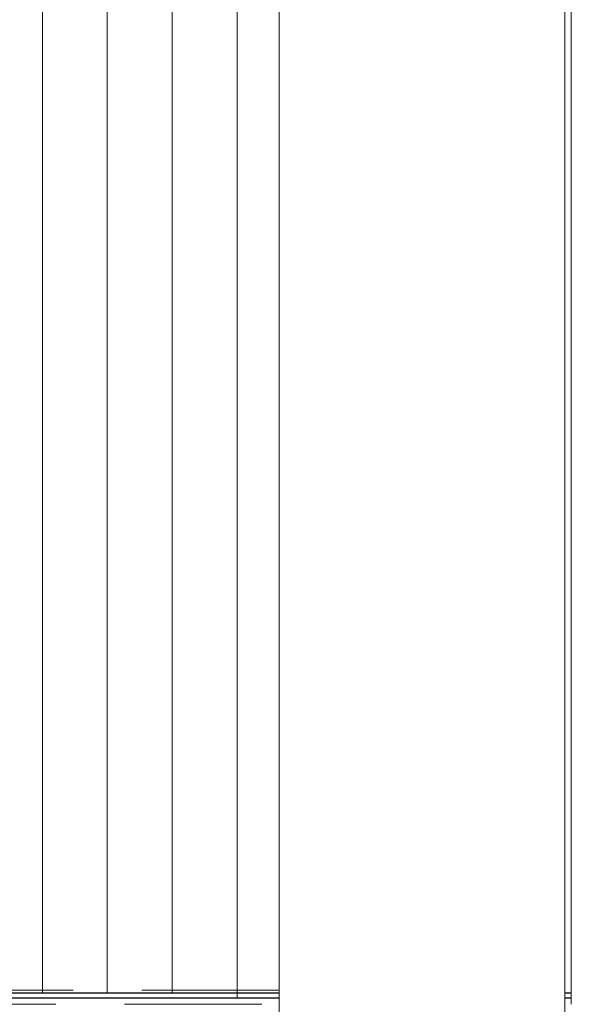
# Model space of a CAD drawing. Header units: millimetres. Extents: x -65 to 293624, y -1905 to 31061.
# Tile 66 of 256: x 43016 to 43866, y 15966 to 17485. Entities that reach past the tile are written whole.
import ezdxf

# ---------------------------------------------------------------- set-up
doc = ezdxf.new("R2010")
doc.units = ezdxf.units.MM
doc.header["$MEASUREMENT"] = 0
doc.linetypes.add('Hidden Line', pattern=[317.5, 211.666667, -105.833333])
for name, color, linetype in [('00 2D joon.AR', 7, 'Continuous'), ('1232 Välisseinad.AR', 7, 'Continuous'), ('1247 Lamellid.AR', 7, 'Continuous'), ('1263 Katuse alusserv.AR', 7, 'Continuous'), ('1264 Katusevarustus.AR', 7, 'Continuous')]:
    doc.layers.add(name, color=color, linetype=linetype)

# ---------------------------------------------------------------- blocks, each defined once
blk = doc.blocks.new('Section Element_38_2', base_point=(-38239.037019, 12361.429))
at = {"layer": '1247 Lamellid.AR', "color": 7, "linetype": 'Continuous', "lineweight": 13}
for p, q in [((43415.593649, 12441.429), (43415.593649, 19686.429)), ((43855.593649, 12441.429), (43855.593649, 19686.429))]:
    blk.add_line(p, q, dxfattribs=at)
blk = doc.blocks.new('Section Element_53_2', base_point=(-38239, 12361.4))
at = {"layer": '1232 Välisseinad.AR', "color": 7, "linetype": 'Continuous', "lineweight": 13}
blk.add_line((43865.6, 19742.8), (43865.6, 15966.4), dxfattribs=at)
blk = doc.blocks.new('*X261', base_point=(-38239, 12361.4))
at = {"layer": '1263 Katuse alusserv.AR', "color": 7, "linetype": 'Continuous', "lineweight": 13}
for p, q in [((43050.6, 17505.7), (43050.6, 17441.8)), ((43050.6, 17505.7), (43050.6, 17441.8)), ((43150.6, 17505.7), (43150.6, 17441.8)), ((43150.6, 17505.7), (43150.6, 17441.8)), ((43250.6, 17505.7), (43250.6, 17441.8)), ((43250.6, 17505.7), (43250.6, 17441.8)), ((43350.6, 17505.7), (43350.6, 17441.8)), ((43350.6, 17505.7), (43350.6, 17441.8)), ((43050.6, 17441.8), (43050.6, 17377.9)), ((43050.6, 17441.8), (43050.6, 17377.9)), ((43150.6, 17441.8), (43150.6, 17377.9)), ((43150.6, 17441.8), (43150.6, 17377.9)), ((43250.6, 17441.8), (43250.6, 17377.9)), ((43250.6, 17441.8), (43250.6, 17377.9)), ((43350.6, 17441.8), (43350.6, 17377.9)), ((43350.6, 17441.8), (43350.6, 17377.9)), ((43050.6, 17377.9), (43050.6, 17313.9)), ((43050.6, 17377.9), (43050.6, 17313.9)), ((43150.6, 17377.9), (43150.6, 17313.9)), ((43150.6, 17377.9), (43150.6, 17313.9)), ((43250.6, 17377.9), (43250.6, 17313.9)), ((43250.6, 17377.9), (43250.6, 17313.9)), ((43350.6, 17377.9), (43350.6, 17313.9)), ((43350.6, 17377.9), (43350.6, 17313.9)), ((43050.6, 17313.9), (43050.6, 17250)), ((43050.6, 17313.9), (43050.6, 17250)), ((43150.6, 17313.9), (43150.6, 17250)), ((43150.6, 17313.9), (43150.6, 17250)), ((43250.6, 17313.9), (43250.6, 17250)), ((43250.6, 17313.9), (43250.6, 17250)), ((43350.6, 17313.9), (43350.6, 17250)), ((43350.6, 17313.9), (43350.6, 17250)), ((43050.6, 17250), (43050.6, 17186.1)), ((43050.6, 17250), (43050.6, 17186.1)), ((43150.6, 17250), (43150.6, 17186.1)), ((43150.6, 17250), (43150.6, 17186.1)), ((43250.6, 17250), (43250.6, 17186.1)), ((43250.6, 17250), (43250.6, 17186.1)), ((43350.6, 17250), (43350.6, 17186.1)), ((43350.6, 17250), (43350.6, 17186.1)), ((43050.6, 17186.1), (43050.6, 17122.2)), ((43050.6, 17186.1), (43050.6, 17122.2)), ((43150.6, 17186.1), (43150.6, 17122.2)), ((43150.6, 17186.1), (43150.6, 17122.2)), ((43250.6, 17186.1), (43250.6, 17122.2)), ((43250.6, 17186.1), (43250.6, 17122.2)), ((43350.6, 17186.1), (43350.6, 17122.2)), ((43350.6, 17186.1), (43350.6, 17122.2)), ((43050.6, 17122.2), (43050.6, 17058.3)), ((43050.6, 17122.2), (43050.6, 17058.3)), ((43150.6, 17122.2), (43150.6, 17058.3)), ((43150.6, 17122.2), (43150.6, 17058.3)), ((43250.6, 17122.2), (43250.6, 17058.3)), ((43250.6, 17122.2), (43250.6, 17058.3)), ((43350.6, 17122.2), (43350.6, 17058.3)), ((43350.6, 17122.2), (43350.6, 17058.3)), ((43050.6, 17058.3), (43050.6, 16994.4)), ((43050.6, 17058.3), (43050.6, 16994.4)), ((43150.6, 17058.3), (43150.6, 16994.4)), ((43150.6, 17058.3), (43150.6, 16994.4)), ((43250.6, 17058.3), (43250.6, 16994.4)), ((43250.6, 17058.3), (43250.6, 16994.4)), ((43350.6, 17058.3), (43350.6, 16994.4)), ((43350.6, 17058.3), (43350.6, 16994.4)), ((43050.6, 16994.4), (43050.6, 16930.4)), ((43050.6, 16994.4), (43050.6, 16930.4)), ((43150.6, 16994.4), (43150.6, 16930.4)), ((43150.6, 16994.4), (43150.6, 16930.4)), ((43250.6, 16994.4), (43250.6, 16930.4)), ((43250.6, 16994.4), (43250.6, 16930.4)), ((43350.6, 16994.4), (43350.6, 16930.4)), ((43350.6, 16994.4), (43350.6, 16930.4)), ((43050.6, 16930.4), (43050.6, 16866.5)), ((43050.6, 16930.4), (43050.6, 16866.5)), ((43150.6, 16930.4), (43150.6, 16866.5)), ((43150.6, 16930.4), (43150.6, 16866.5)), ((43250.6, 16930.4), (43250.6, 16866.5)), ((43250.6, 16930.4), (43250.6, 16866.5)), ((43350.6, 16930.4), (43350.6, 16866.5)), ((43350.6, 16930.4), (43350.6, 16866.5)), ((43050.6, 16866.5), (43050.6, 16802.6)), ((43050.6, 16866.5), (43050.6, 16802.6)), ((43150.6, 16866.5), (43150.6, 16802.6)), ((43150.6, 16866.5), (43150.6, 16802.6)), ((43250.6, 16866.5), (43250.6, 16802.6)), ((43250.6, 16866.5), (43250.6, 16802.6)), ((43350.6, 16866.5), (43350.6, 16802.6)), ((43350.6, 16866.5), (43350.6, 16802.6)), ((43050.6, 16802.6), (43050.6, 16738.7)), ((43050.6, 16802.6), (43050.6, 16738.7)), ((43150.6, 16802.6), (43150.6, 16738.7)), ((43150.6, 16802.6), (43150.6, 16738.7)), ((43250.6, 16802.6), (43250.6, 16738.7)), ((43250.6, 16802.6), (43250.6, 16738.7)), ((43350.6, 16802.6), (43350.6, 16738.7)), ((43350.6, 16802.6), (43350.6, 16738.7)), ((43050.6, 16738.7), (43050.6, 16674.8)), ((43050.6, 16738.7), (43050.6, 16674.8)), ((43150.6, 16738.7), (43150.6, 16674.8)), ((43150.6, 16738.7), (43150.6, 16674.8)), ((43250.6, 16738.7), (43250.6, 16674.8)), ((43250.6, 16738.7), (43250.6, 16674.8)), ((43350.6, 16738.7), (43350.6, 16674.8)), ((43350.6, 16738.7), (43350.6, 16674.8)), ((43050.6, 16674.8), (43050.6, 16610.9)), ((43050.6, 16674.8), (43050.6, 16610.9)), ((43150.6, 16674.8), (43150.6, 16610.9)), ((43150.6, 16674.8), (43150.6, 16610.9)), ((43250.6, 16674.8), (43250.6, 16610.9)), ((43250.6, 16674.8), (43250.6, 16610.9)), ((43350.6, 16674.8), (43350.6, 16610.9)), ((43350.6, 16674.8), (43350.6, 16610.9)), ((43050.6, 16610.9), (43050.6, 16547)), ((43050.6, 16610.9), (43050.6, 16547)), ((43150.6, 16610.9), (43150.6, 16547)), ((43150.6, 16610.9), (43150.6, 16547)), ((43250.6, 16610.9), (43250.6, 16547)), ((43250.6, 16610.9), (43250.6, 16547)), ((43350.6, 16610.9), (43350.6, 16547)), ((43350.6, 16610.9), (43350.6, 16547)), ((43050.6, 16547), (43050.6, 16483)), ((43050.6, 16547), (43050.6, 16483)), ((43150.6, 16547), (43150.6, 16483)), ((43150.6, 16547), (43150.6, 16483)), ((43250.6, 16547), (43250.6, 16483)), ((43250.6, 16547), (43250.6, 16483)), ((43350.6, 16547), (43350.6, 16483)), ((43350.6, 16547), (43350.6, 16483)), ((43050.6, 16483), (43050.6, 16419.1)), ((43050.6, 16483), (43050.6, 16419.1)), ((43150.6, 16483), (43150.6, 16419.1)), ((43150.6, 16483), (43150.6, 16419.1)), ((43250.6, 16483), (43250.6, 16419.1)), ((43250.6, 16483), (43250.6, 16419.1)), ((43350.6, 16483), (43350.6, 16419.1)), ((43350.6, 16483), (43350.6, 16419.1)), ((43050.6, 16419.1), (43050.6, 16355.2)), ((43050.6, 16419.1), (43050.6, 16355.2)), ((43150.6, 16419.1), (43150.6, 16355.2)), ((43150.6, 16419.1), (43150.6, 16355.2)), ((43250.6, 16419.1), (43250.6, 16355.2)), ((43250.6, 16419.1), (43250.6, 16355.2)), ((43350.6, 16419.1), (43350.6, 16355.2)), ((43350.6, 16419.1), (43350.6, 16355.2)), ((43050.6, 16355.2), (43050.6, 16291.3)), ((43050.6, 16355.2), (43050.6, 16291.3)), ((43150.6, 16355.2), (43150.6, 16291.3)), ((43150.6, 16355.2), (43150.6, 16291.3)), ((43250.6, 16355.2), (43250.6, 16291.3)), ((43250.6, 16355.2), (43250.6, 16291.3)), ((43350.6, 16355.2), (43350.6, 16291.3)), ((43350.6, 16355.2), (43350.6, 16291.3)), ((43050.6, 16291.3), (43050.6, 16227.4)), ((43050.6, 16291.3), (43050.6, 16227.4)), ((43150.6, 16291.3), (43150.6, 16227.4)), ((43150.6, 16291.3), (43150.6, 16227.4)), ((43250.6, 16291.3), (43250.6, 16227.4)), ((43250.6, 16291.3), (43250.6, 16227.4)), ((43350.6, 16291.3), (43350.6, 16227.4)), ((43350.6, 16291.3), (43350.6, 16227.4)), ((43050.6, 16227.4), (43050.6, 16163.5)), ((43050.6, 16227.4), (43050.6, 16163.5)), ((43150.6, 16227.4), (43150.6, 16163.5)), ((43150.6, 16227.4), (43150.6, 16163.5)), ((43250.6, 16227.4), (43250.6, 16163.5)), ((43250.6, 16227.4), (43250.6, 16163.5)), ((43350.6, 16227.4), (43350.6, 16163.5)), ((43350.6, 16227.4), (43350.6, 16163.5)), ((43050.6, 16163.5), (43050.6, 16099.5)), ((43050.6, 16163.5), (43050.6, 16099.5)), ((43150.6, 16163.5), (43150.6, 16099.5)), ((43150.6, 16163.5), (43150.6, 16099.5)), ((43250.6, 16163.5), (43250.6, 16099.5)), ((43250.6, 16163.5), (43250.6, 16099.5)), ((43350.6, 16163.5), (43350.6, 16099.5)), ((43350.6, 16163.5), (43350.6, 16099.5)), ((43050.6, 16099.5), (43050.6, 16035.6)), ((43050.6, 16099.5), (43050.6, 16035.6)), ((43150.6, 16099.5), (43150.6, 16035.6)), ((43150.6, 16099.5), (43150.6, 16035.6)), ((43250.6, 16099.5), (43250.6, 16035.6)), ((43250.6, 16099.5), (43250.6, 16035.6)), ((43350.6, 16099.5), (43350.6, 16035.6)), ((43350.6, 16099.5), (43350.6, 16035.6)), ((43050.6, 16035.6), (43050.6, 15984.2)), ((43050.6, 16035.6), (43050.6, 15984.2)), ((43150.6, 16035.6), (43150.6, 15984.2)), ((43150.6, 16035.6), (43150.6, 15984.2)), ((43250.6, 16035.6), (43250.6, 15984.2)), ((43250.6, 16035.6), (43250.6, 15984.2)), ((43350.6, 16035.6), (43350.6, 15984.2)), ((43350.6, 16035.6), (43350.6, 15984.2))]:
    blk.add_line(p, q, dxfattribs=at)
blk = doc.blocks.new('*X262', base_point=(-38239, 12361.4))
at = {"layer": '1263 Katuse alusserv.AR', "color": 7, "linetype": 'Continuous', "lineweight": 13}
for p, q in [((43050.6, 17505.7), (43050.6, 17441.8)), ((43050.6, 17505.7), (43050.6, 17441.8)), ((43150.6, 17505.7), (43150.6, 17441.8)), ((43150.6, 17505.7), (43150.6, 17441.8)), ((43250.6, 17505.7), (43250.6, 17441.8)), ((43250.6, 17505.7), (43250.6, 17441.8)), ((43350.6, 17505.7), (43350.6, 17441.8)), ((43350.6, 17505.7), (43350.6, 17441.8)), ((43050.6, 17441.8), (43050.6, 17377.9)), ((43050.6, 17441.8), (43050.6, 17377.9)), ((43150.6, 17441.8), (43150.6, 17377.9)), ((43150.6, 17441.8), (43150.6, 17377.9)), ((43250.6, 17441.8), (43250.6, 17377.9)), ((43250.6, 17441.8), (43250.6, 17377.9)), ((43350.6, 17441.8), (43350.6, 17377.9)), ((43350.6, 17441.8), (43350.6, 17377.9)), ((43050.6, 17377.9), (43050.6, 17313.9)), ((43050.6, 17377.9), (43050.6, 17313.9)), ((43150.6, 17377.9), (43150.6, 17313.9)), ((43150.6, 17377.9), (43150.6, 17313.9)), ((43250.6, 17377.9), (43250.6, 17313.9)), ((43250.6, 17377.9), (43250.6, 17313.9)), ((43350.6, 17377.9), (43350.6, 17313.9)), ((43350.6, 17377.9), (43350.6, 17313.9)), ((43050.6, 17313.9), (43050.6, 17250)), ((43050.6, 17313.9), (43050.6, 17250)), ((43150.6, 17313.9), (43150.6, 17250)), ((43150.6, 17313.9), (43150.6, 17250)), ((43250.6, 17313.9), (43250.6, 17250)), ((43250.6, 17313.9), (43250.6, 17250)), ((43350.6, 17313.9), (43350.6, 17250)), ((43350.6, 17313.9), (43350.6, 17250)), ((43050.6, 17250), (43050.6, 17186.1)), ((43050.6, 17250), (43050.6, 17186.1)), ((43150.6, 17250), (43150.6, 17186.1)), ((43150.6, 17250), (43150.6, 17186.1)), ((43250.6, 17250), (43250.6, 17186.1)), ((43250.6, 17250), (43250.6, 17186.1)), ((43350.6, 17250), (43350.6, 17186.1)), ((43350.6, 17250), (43350.6, 17186.1)), ((43050.6, 17186.1), (43050.6, 17122.2)), ((43050.6, 17186.1), (43050.6, 17122.2)), ((43150.6, 17186.1), (43150.6, 17122.2)), ((43150.6, 17186.1), (43150.6, 17122.2)), ((43250.6, 17186.1), (43250.6, 17122.2)), ((43250.6, 17186.1), (43250.6, 17122.2)), ((43350.6, 17186.1), (43350.6, 17122.2)), ((43350.6, 17186.1), (43350.6, 17122.2)), ((43050.6, 17122.2), (43050.6, 17058.3)), ((43050.6, 17122.2), (43050.6, 17058.3)), ((43150.6, 17122.2), (43150.6, 17058.3)), ((43150.6, 17122.2), (43150.6, 17058.3)), ((43250.6, 17122.2), (43250.6, 17058.3)), ((43250.6, 17122.2), (43250.6, 17058.3)), ((43350.6, 17122.2), (43350.6, 17058.3)), ((43350.6, 17122.2), (43350.6, 17058.3)), ((43050.6, 17058.3), (43050.6, 16994.4)), ((43050.6, 17058.3), (43050.6, 16994.4)), ((43150.6, 17058.3), (43150.6, 16994.4)), ((43150.6, 17058.3), (43150.6, 16994.4)), ((43250.6, 17058.3), (43250.6, 16994.4)), ((43250.6, 17058.3), (43250.6, 16994.4)), ((43350.6, 17058.3), (43350.6, 16994.4)), ((43350.6, 17058.3), (43350.6, 16994.4)), ((43050.6, 16994.4), (43050.6, 16930.4)), ((43050.6, 16994.4), (43050.6, 16930.4)), ((43150.6, 16994.4), (43150.6, 16930.4)), ((43150.6, 16994.4), (43150.6, 16930.4)), ((43250.6, 16994.4), (43250.6, 16930.4)), ((43250.6, 16994.4), (43250.6, 16930.4)), ((43350.6, 16994.4), (43350.6, 16930.4)), ((43350.6, 16994.4), (43350.6, 16930.4)), ((43050.6, 16930.4), (43050.6, 16866.5)), ((43050.6, 16930.4), (43050.6, 16866.5)), ((43150.6, 16930.4), (43150.6, 16866.5)), ((43150.6, 16930.4), (43150.6, 16866.5)), ((43250.6, 16930.4), (43250.6, 16866.5)), ((43250.6, 16930.4), (43250.6, 16866.5)), ((43350.6, 16930.4), (43350.6, 16866.5)), ((43350.6, 16930.4), (43350.6, 16866.5)), ((43050.6, 16866.5), (43050.6, 16802.6)), ((43050.6, 16866.5), (43050.6, 16802.6)), ((43150.6, 16866.5), (43150.6, 16802.6)), ((43150.6, 16866.5), (43150.6, 16802.6)), ((43250.6, 16866.5), (43250.6, 16802.6)), ((43250.6, 16866.5), (43250.6, 16802.6)), ((43350.6, 16866.5), (43350.6, 16802.6)), ((43350.6, 16866.5), (43350.6, 16802.6)), ((43050.6, 16802.6), (43050.6, 16738.7)), ((43050.6, 16802.6), (43050.6, 16738.7)), ((43150.6, 16802.6), (43150.6, 16738.7)), ((43150.6, 16802.6), (43150.6, 16738.7)), ((43250.6, 16802.6), (43250.6, 16738.7)), ((43250.6, 16802.6), (43250.6, 16738.7)), ((43350.6, 16802.6), (43350.6, 16738.7)), ((43350.6, 16802.6), (43350.6, 16738.7)), ((43050.6, 16738.7), (43050.6, 16674.8)), ((43050.6, 16738.7), (43050.6, 16674.8)), ((43150.6, 16738.7), (43150.6, 16674.8)), ((43150.6, 16738.7), (43150.6, 16674.8)), ((43250.6, 16738.7), (43250.6, 16674.8)), ((43250.6, 16738.7), (43250.6, 16674.8)), ((43350.6, 16738.7), (43350.6, 16674.8)), ((43350.6, 16738.7), (43350.6, 16674.8)), ((43050.6, 16674.8), (43050.6, 16610.9)), ((43050.6, 16674.8), (43050.6, 16610.9)), ((43150.6, 16674.8), (43150.6, 16610.9)), ((43150.6, 16674.8), (43150.6, 16610.9)), ((43250.6, 16674.8), (43250.6, 16610.9)), ((43250.6, 16674.8), (43250.6, 16610.9)), ((43350.6, 16674.8), (43350.6, 16610.9)), ((43350.6, 16674.8), (43350.6, 16610.9)), ((43050.6, 16610.9), (43050.6, 16547)), ((43050.6, 16610.9), (43050.6, 16547)), ((43150.6, 16610.9), (43150.6, 16547)), ((43150.6, 16610.9), (43150.6, 16547)), ((43250.6, 16610.9), (43250.6, 16547)), ((43250.6, 16610.9), (43250.6, 16547)), ((43350.6, 16610.9), (43350.6, 16547)), ((43350.6, 16610.9), (43350.6, 16547)), ((43050.6, 16547), (43050.6, 16483)), ((43050.6, 16547), (43050.6, 16483)), ((43150.6, 16547), (43150.6, 16483)), ((43150.6, 16547), (43150.6, 16483)), ((43250.6, 16547), (43250.6, 16483)), ((43250.6, 16547), (43250.6, 16483)), ((43350.6, 16547), (43350.6, 16483)), ((43350.6, 16547), (43350.6, 16483)), ((43050.6, 16483), (43050.6, 16419.1)), ((43050.6, 16483), (43050.6, 16419.1)), ((43150.6, 16483), (43150.6, 16419.1)), ((43150.6, 16483), (43150.6, 16419.1)), ((43250.6, 16483), (43250.6, 16419.1)), ((43250.6, 16483), (43250.6, 16419.1)), ((43350.6, 16483), (43350.6, 16419.1)), ((43350.6, 16483), (43350.6, 16419.1)), ((43050.6, 16419.1), (43050.6, 16355.2)), ((43050.6, 16419.1), (43050.6, 16355.2)), ((43150.6, 16419.1), (43150.6, 16355.2)), ((43150.6, 16419.1), (43150.6, 16355.2)), ((43250.6, 16419.1), (43250.6, 16355.2)), ((43250.6, 16419.1), (43250.6, 16355.2)), ((43350.6, 16419.1), (43350.6, 16355.2)), ((43350.6, 16419.1), (43350.6, 16355.2)), ((43050.6, 16355.2), (43050.6, 16291.3)), ((43050.6, 16355.2), (43050.6, 16291.3)), ((43150.6, 16355.2), (43150.6, 16291.3)), ((43150.6, 16355.2), (43150.6, 16291.3)), ((43250.6, 16355.2), (43250.6, 16291.3)), ((43250.6, 16355.2), (43250.6, 16291.3)), ((43350.6, 16355.2), (43350.6, 16291.3)), ((43350.6, 16355.2), (43350.6, 16291.3)), ((43050.6, 16291.3), (43050.6, 16227.4)), ((43050.6, 16291.3), (43050.6, 16227.4)), ((43150.6, 16291.3), (43150.6, 16227.4)), ((43150.6, 16291.3), (43150.6, 16227.4)), ((43250.6, 16291.3), (43250.6, 16227.4)), ((43250.6, 16291.3), (43250.6, 16227.4)), ((43350.6, 16291.3), (43350.6, 16227.4)), ((43350.6, 16291.3), (43350.6, 16227.4)), ((43050.6, 16227.4), (43050.6, 16163.5)), ((43050.6, 16227.4), (43050.6, 16163.5)), ((43150.6, 16227.4), (43150.6, 16163.5)), ((43150.6, 16227.4), (43150.6, 16163.5)), ((43250.6, 16227.4), (43250.6, 16163.5)), ((43250.6, 16227.4), (43250.6, 16163.5)), ((43350.6, 16227.4), (43350.6, 16163.5)), ((43350.6, 16227.4), (43350.6, 16163.5)), ((43050.6, 16163.5), (43050.6, 16099.5)), ((43050.6, 16163.5), (43050.6, 16099.5)), ((43150.6, 16163.5), (43150.6, 16099.5)), ((43150.6, 16163.5), (43150.6, 16099.5)), ((43250.6, 16163.5), (43250.6, 16099.5)), ((43250.6, 16163.5), (43250.6, 16099.5)), ((43350.6, 16163.5), (43350.6, 16099.5)), ((43350.6, 16163.5), (43350.6, 16099.5)), ((43050.6, 16099.5), (43050.6, 16035.6)), ((43050.6, 16099.5), (43050.6, 16035.6)), ((43150.6, 16099.5), (43150.6, 16035.6)), ((43150.6, 16099.5), (43150.6, 16035.6)), ((43250.6, 16099.5), (43250.6, 16035.6)), ((43250.6, 16099.5), (43250.6, 16035.6)), ((43350.6, 16099.5), (43350.6, 16035.6)), ((43350.6, 16099.5), (43350.6, 16035.6)), ((43050.6, 16035.6), (43050.6, 15984.2)), ((43050.6, 16035.6), (43050.6, 15984.2)), ((43150.6, 16035.6), (43150.6, 15984.2)), ((43150.6, 16035.6), (43150.6, 15984.2)), ((43250.6, 16035.6), (43250.6, 15984.2)), ((43250.6, 16035.6), (43250.6, 15984.2)), ((43350.6, 16035.6), (43350.6, 15984.2)), ((43350.6, 16035.6), (43350.6, 15984.2))]:
    blk.add_line(p, q, dxfattribs=at)
blk = doc.blocks.new('*X269', base_point=(-38239, 12361.4))
at = {"layer": '1263 Katuse alusserv.AR', "color": 7, "linetype": 'Continuous', "lineweight": 13}
blk.add_line((43350.6, 15983.7), (43350.6, 15976.3), dxfattribs=at)
blk = doc.blocks.new('*X270', base_point=(-38239, 12361.4))
at = {"layer": '1263 Katuse alusserv.AR', "color": 7, "linetype": 'Continuous', "lineweight": 13}
blk.add_line((43350.6, 15983.7), (43350.6, 15976.3), dxfattribs=at)
blk = doc.blocks.new('*X273', base_point=(-38239, 12361.4))
at = {"layer": '1263 Katuse alusserv.AR', "color": 7, "linetype": 'Continuous', "lineweight": 13}
for p, q in [((43050.6, 15976.3), (43050.6, 15975.9)), ((43050.6, 15976.3), (43050.6, 15975.9)), ((43150.6, 15976.3), (43150.6, 15975.9)), ((43150.6, 15976.3), (43150.6, 15975.9)), ((43250.6, 15976.3), (43250.6, 15975.9)), ((43250.6, 15976.3), (43250.6, 15975.9)), ((43350.6, 15976.3), (43350.6, 15975.9)), ((43350.6, 15976.3), (43350.6, 15975.9))]:
    blk.add_line(p, q, dxfattribs=at)
blk = doc.blocks.new('*X274', base_point=(-38239, 12361.4))
at = {"layer": '1263 Katuse alusserv.AR', "color": 7, "linetype": 'Continuous', "lineweight": 13}
for p, q in [((43050.6, 15976.3), (43050.6, 15975.9)), ((43050.6, 15976.3), (43050.6, 15975.9)), ((43150.6, 15976.3), (43150.6, 15975.9)), ((43150.6, 15976.3), (43150.6, 15975.9)), ((43250.6, 15976.3), (43250.6, 15975.9)), ((43250.6, 15976.3), (43250.6, 15975.9)), ((43350.6, 15976.3), (43350.6, 15975.9)), ((43350.6, 15976.3), (43350.6, 15975.9))]:
    blk.add_line(p, q, dxfattribs=at)
blk = doc.blocks.new('Section Element_243_2', base_point=(-38239, 12361.4))
at = {"layer": '1263 Katuse alusserv.AR', "color": 7, "linetype": 'Continuous', "lineweight": 13}
for p, q in [((28484.9, 15975.9), (43415.6, 15975.9)), ((43415.6, 15976.3), (28487.6, 15976.3)), ((28538.9, 15984.2), (43415.6, 15984.2)), ((43855.6, 15984.2), (43865.6, 15984.2)), ((43865.6, 15976.3), (43855.6, 15976.3)), ((43855.6, 15975.9), (43865.6, 15975.9))]:
    blk.add_line(p, q, dxfattribs=at)
at = {"layer": '1263 Katuse alusserv.AR', "lineweight": 0}
for name in ['*X261', '*X262', '*X273', '*X274', '*X269', '*X270']:
    blk.add_blockref(name, (-38239, 12361.4), dxfattribs=at)
blk = doc.blocks.new('Section Element_1029_2', base_point=(-38239, 12361.4))
at = {"layer": '1264 Katusevarustus.AR', "color": 7, "linetype": 'Continuous', "lineweight": 13}
for p, q in [((28469, 15975.9), (43415.6, 15975.9)), ((28529.4, 15983.7), (43415.6, 15983.7)), ((43855.6, 15983.7), (43865.6, 15983.7)), ((43855.6, 15975.9), (43865.6, 15975.9))]:
    blk.add_line(p, q, dxfattribs=at)

msp = doc.modelspace()

# ---------------------------------------------------------------- linework, layer by layer
at = {"layer": '00 2D joon.AR', "color": 41, "linetype": 'Hidden Line', "lineweight": 13, "true_color": 0xffeda8, "flags": 128}
msp.add_lwpolyline([(43415.6, 15988), (28543.4, 15988), (28543.4, 15966.4), (43415.6, 15966.4)], close=True, dxfattribs=at)

# ---------------------------------------------------------------- block references
at = {"layer": '1232 Välisseinad.AR', "lineweight": 0}
msp.add_blockref('Section Element_53_2', (-38239, 12361.4), dxfattribs=at)
at = {"layer": '1247 Lamellid.AR', "lineweight": 0}
msp.add_blockref('Section Element_38_2', (-38239, 12361.4), dxfattribs=at)
at = {"layer": '1263 Katuse alusserv.AR', "lineweight": 0}
msp.add_blockref('Section Element_243_2', (-38239, 12361.4), dxfattribs=at)
at = {"layer": '1264 Katusevarustus.AR', "lineweight": 0}
msp.add_blockref('Section Element_1029_2', (-38239, 12361.4), dxfattribs=at)

doc.saveas('drawing.dxf')
